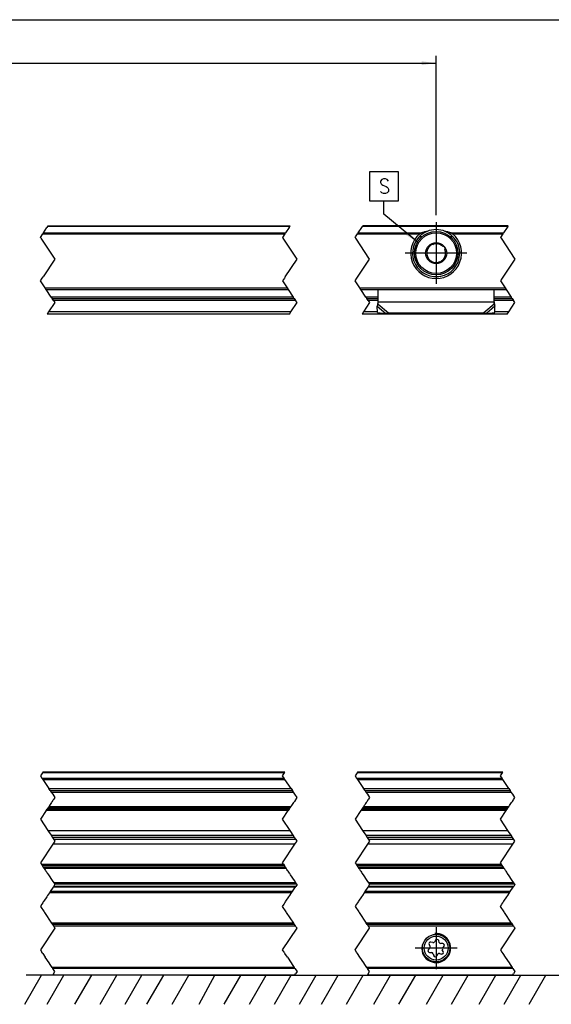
# Model space of a CAD drawing. Header units: millimetres. Extents: x -418 to 2050, y -784 to 1107.
# Tile 23 of 61: x 193 to 266, y 141 to 276. Entities that reach past the tile are written whole.
import ezdxf

# ---------------------------------------------------------------- set-up
doc = ezdxf.new("R2010")
doc.units = ezdxf.units.MM
doc.linetypes.add('DOT_CENTER', pattern=[14, 12, -1, 0, -1])
doc.layers.add('1', color=7, linetype='Continuous')
doc.styles.add('CONVERTER_12', font='txt.shx', dxfattribs={"width": 0.9})
doc.dimstyles.new('ME10_DIM_51', dxfattribs={"dimtxt": 2, "dimasz": 2, "dimexe": 1, "dimexo": 1, "dimgap": 1, "dimtad": 1, "dimdsep": 46, "dimtxsty": 'CONVERTER_12', "dimsah": 1, "dimcen": 0.09, "dimclrd": 2, "dimclre": 2, "dimclrt": 2, "dimadec": 0, "dimazin": 0, "dimtfac": 1, "dimtdec": 4, "dimtix": 1, "dimtmove": 0, "dimatfit": 3, "dimfxl": 1, "dimtolj": 1, "dimtzin": 0, "dimarcsym": 0})
doc.dimstyles.new('ME10_DIM_52', dxfattribs={"dimtxt": 2, "dimasz": 2, "dimexe": 1, "dimexo": 1, "dimgap": 1, "dimtad": 1, "dimdsep": 46, "dimtxsty": 'CONVERTER_12', "dimsah": 1, "dimcen": 0.09, "dimclrd": 2, "dimclre": 2, "dimclrt": 2, "dimadec": 0, "dimazin": 0, "dimtfac": 1, "dimtdec": 4, "dimtix": 1, "dimtmove": 0, "dimatfit": 3, "dimfxl": 1, "dimtolj": 1, "dimtzin": 0, "dimarcsym": 0})
doc.dimstyles.get("Standard").update_dxf_attribs({"dimtxt": 0.18, "dimasz": 0.18, "dimexe": 0.18, "dimexo": 0.0625, "dimgap": 0.09, "dimtad": 0, "dimtih": 1, "dimtoh": 1, "dimdec": 4, "dimzin": 0, "dimdsep": 46, "dimtxsty": 'Standard', "dimcen": 0.09, "dimadec": 0, "dimazin": 0, "dimtfac": 1, "dimtdec": 4, "dimtofl": 0, "dimtmove": 0, "dimatfit": 3, "dimfxl": 1, "dimtolj": 1, "dimtzin": 0, "dimarcsym": 0})

# ---------------------------------------------------------------- blocks, each defined once
blk = doc.blocks.new('SOPORTE_SV2__7', base_point=(-302.89, 144.79))
at = {"color": 2, "linetype": 'DOT_CENTER'}
for p, q in [((197.29, 156.14), (197.05, 155.79)), ((197.41, 156.32), (197.29, 156.14)), ((197.8, 156.91), (197.41, 156.32)), ((197.81, 156.93), (197.8, 156.91)), ((230.44, 155.79), (230.67, 156.14)), ((230.67, 156.14), (230.79, 156.32)), ((230.79, 156.32), (231.18, 156.91)), ((231.18, 156.91), (231.2, 156.93)), ((240.67, 156.14), (240.44, 155.79)), ((240.79, 156.32), (240.67, 156.14)), ((241.18, 156.91), (240.79, 156.32)), ((241.2, 156.93), (241.18, 156.91)), ((260.48, 155.79), (260.71, 156.14)), ((260.71, 156.14), (260.83, 156.32)), ((260.83, 156.32), (261.22, 156.91)), ((261.22, 156.91), (261.23, 156.93)), ((196.38, 154.79), (196.25, 154.59)), ((196.45, 154.89), (196.38, 154.79)), ((196.52, 154.99), (196.45, 154.89)), ((196.93, 155.61), (196.52, 154.99)), ((197.05, 155.79), (196.93, 155.61)), ((229.64, 154.59), (229.77, 154.79)), ((229.77, 154.79), (229.84, 154.89)), ((229.84, 154.89), (229.9, 154.99)), ((229.9, 154.99), (230.32, 155.61)), ((230.32, 155.61), (230.44, 155.79)), ((239.77, 154.79), (239.64, 154.59)), ((239.84, 154.89), (239.77, 154.79)), ((239.9, 154.99), (239.84, 154.89)), ((240.32, 155.61), (239.9, 154.99)), ((240.44, 155.79), (240.32, 155.61)), ((259.67, 154.59), (259.81, 154.79)), ((259.81, 154.79), (259.87, 154.89)), ((259.87, 154.89), (259.94, 154.99)), ((259.94, 154.99), (260.35, 155.61)), ((260.35, 155.61), (260.48, 155.79)), ((196.25, 154.59), (196.05, 154.29)), ((196.05, 154.29), (196.55, 153.54)), ((196.55, 153.54), (196.6, 153.46)), ((196.6, 153.46), (197.58, 151.99)), ((229.44, 154.29), (229.64, 154.59)), ((229.94, 153.54), (229.44, 154.29)), ((229.98, 153.46), (229.94, 153.54)), ((230.97, 151.99), (229.98, 153.46)), ((239.64, 154.59), (239.44, 154.29)), ((239.44, 154.29), (239.94, 153.54)), ((239.94, 153.54), (239.98, 153.46)), ((239.98, 153.46), (240.97, 151.99)), ((259.47, 154.29), (259.67, 154.59)), ((259.97, 153.54), (259.47, 154.29)), ((260.02, 153.46), (259.97, 153.54)), ((261.01, 151.99), (260.02, 153.46)), ((198.05, 151.29), (196.05, 148.29)), ((197.58, 151.99), (197.72, 151.79)), ((197.72, 151.79), (197.85, 151.59)), ((197.85, 151.59), (197.95, 151.44)), ((197.95, 151.44), (198.03, 151.31)), ((198.03, 151.31), (198.05, 151.29)), ((229.44, 148.29), (231.44, 151.29)), ((231.1, 151.79), (230.97, 151.99)), ((231.24, 151.59), (231.1, 151.79)), ((231.33, 151.44), (231.24, 151.59)), ((231.42, 151.31), (231.33, 151.44)), ((231.44, 151.29), (231.42, 151.31)), ((239.44, 148.29), (241.44, 151.29)), ((241.1, 151.79), (240.97, 151.99)), ((241.1, 151.79), (241.24, 151.59)), ((241.33, 151.44), (241.24, 151.59)), ((241.42, 151.31), (241.33, 151.44)), ((241.44, 151.29), (241.42, 151.31)), ((261.47, 151.29), (259.47, 148.29)), ((261.01, 151.99), (261.14, 151.79)), ((261.27, 151.59), (261.14, 151.79)), ((261.27, 151.59), (261.37, 151.44)), ((261.37, 151.44), (261.46, 151.31)), ((261.46, 151.31), (261.47, 151.29)), ((196.05, 148.29), (196.25, 147.99)), ((196.38, 147.79), (196.25, 147.99)), ((229.64, 147.99), (229.44, 148.29)), ((229.64, 147.99), (229.77, 147.79)), ((239.64, 147.99), (239.44, 148.29)), ((239.77, 147.79), (239.64, 147.99)), ((259.47, 148.29), (259.67, 147.99)), ((259.67, 147.99), (259.81, 147.79)), ((196.38, 147.79), (196.72, 147.29)), ((197.25, 146.49), (196.72, 147.29)), ((230.1, 147.29), (229.77, 147.79)), ((230.1, 147.29), (230.64, 146.49)), ((240.1, 147.29), (239.77, 147.79)), ((240.64, 146.49), (240.1, 147.29)), ((259.81, 147.79), (260.14, 147.29)), ((260.14, 147.29), (260.67, 146.49)), ((197.38, 146.29), (197.25, 146.49)), ((197.66, 145.87), (197.38, 146.29)), ((197.66, 145.87), (197.75, 145.73)), ((198.05, 145.29), (197.75, 145.73)), ((197.85, 144.99), (198.05, 145.29)), ((230.64, 146.49), (230.77, 146.29)), ((230.77, 146.29), (231.05, 145.87)), ((231.14, 145.73), (231.05, 145.87)), ((231.14, 145.73), (231.44, 145.29)), ((231.44, 145.29), (231.24, 144.99)), ((240.77, 146.29), (240.64, 146.49)), ((241.05, 145.87), (240.77, 146.29)), ((241.05, 145.87), (241.14, 145.73)), ((241.44, 145.29), (241.14, 145.73)), ((241.24, 144.99), (241.44, 145.29)), ((260.67, 146.49), (260.81, 146.29)), ((260.81, 146.29), (261.08, 145.87)), ((261.18, 145.73), (261.08, 145.87)), ((261.18, 145.73), (261.47, 145.29)), ((261.47, 145.29), (261.27, 144.99)), ((197.75, 144.85), (197.72, 144.79)), ((197.85, 144.99), (197.75, 144.85)), ((231.1, 144.79), (231.14, 144.85)), ((231.14, 144.85), (231.24, 144.99)), ((241.14, 144.85), (241.1, 144.79)), ((241.24, 144.99), (241.14, 144.85)), ((261.14, 144.79), (261.18, 144.85)), ((261.18, 144.85), (261.27, 144.99))]:
    blk.add_line(p, q, dxfattribs=at)
at = {"color": 3, "linetype": 'Continuous'}
for p, q in [((230.67, 156.14), (197.29, 156.14)), ((230.79, 156.32), (197.41, 156.32)), ((231.18, 156.91), (197.8, 156.91)), ((260.71, 156.14), (240.67, 156.14)), ((260.83, 156.32), (240.79, 156.32)), ((261.22, 156.91), (241.18, 156.91)), ((230.97, 151.99), (197.58, 151.99)), ((197.85, 151.59), (231.24, 151.59)), ((261.01, 151.99), (240.97, 151.99)), ((241.24, 151.59), (261.27, 151.59)), ((231.05, 145.87), (197.66, 145.87)), ((231.14, 145.73), (197.75, 145.73)), ((261.08, 145.87), (241.05, 145.87)), ((261.18, 145.73), (241.14, 145.73)), ((197.75, 144.85), (231.14, 144.85)), ((241.14, 144.85), (261.18, 144.85))]:
    blk.add_line(p, q, dxfattribs=at)
at = {"color": 7, "linetype": 'Continuous'}
for p, q in [((231.2, 156.93), (197.81, 156.93)), ((261.23, 156.93), (241.2, 156.93)), ((231.1, 151.79), (197.72, 151.79)), ((261.14, 151.79), (241.1, 151.79)), ((250.15, 149.29), (249.89, 149.35)), ((250.53, 149.62), (250.41, 149.4)), ((251.03, 149.32), (250.96, 149.57)), ((249.73, 148.51), (249.54, 148.32)), ((249.63, 149.01), (249.76, 148.78)), ((249.71, 147.93), (249.97, 147.92)), ((251.52, 149.15), (251.25, 149.15)), ((251.59, 148.06), (251.46, 148.29)), ((251.5, 148.56), (251.68, 148.75)), ((250.19, 147.76), (250.27, 147.5)), ((250.69, 147.45), (250.82, 147.68)), ((251.08, 147.78), (251.34, 147.72)), ((231.1, 144.79), (197.72, 144.79)), ((261.14, 144.79), (241.1, 144.79))]:
    blk.add_line(p, q, dxfattribs=at)
for radius in [1.9, 1.65]:
    blk.add_circle((250.61, 148.54), radius, dxfattribs=at)
for centre, start, end in [((249.83, 149.13), 76.5421, 209.4344), ((250.2, 149.52), 256.5421, 329.8481), ((250.74, 149.51), 16.1284, 149.8481), ((251.26, 149.38), 196.1284, 269.4344), ((249.71, 148.16), 136.1284, 269.4344), ((249.56, 148.67), 316.1284, 29.4344), ((251.39, 147.95), 256.1284, 29.4344), ((251.67, 148.4), 136.1284, 209.4344), ((251.51, 148.92), 316.1284, 89.4344), ((249.97, 147.69), 16.1294, 89.4344), ((250.49, 147.57), 196.1294, 329.4344), ((251.02, 147.56), 76.1284, 149.4344)]:
    blk.add_arc(centre, 0.233, start, end, dxfattribs=at)
at = {"layer": '1', "color": 2, "linetype": 'DOT_CENTER'}
for p, q in [((250.61, 151.44), (250.61, 145.64)), ((253.51, 148.54), (247.71, 148.54))]:
    blk.add_line(p, q, dxfattribs=at)
at = {"layer": '1', "color": 30, "linetype": 'Continuous'}
blk.add_arc((250.61, 148.54), 2, 175, 95, dxfattribs=at)
blk = doc.blocks.new('REGLA_SV2-1340__8', base_point=(-299.89, 154.79))
at = {"color": 2, "linetype": 'DOT_CENTER'}
for p, q in [((196.32, 172.69), (196.05, 172.29)), ((196.38, 172.79), (196.32, 172.69)), ((229.44, 172.29), (229.7, 172.69)), ((229.7, 172.69), (229.77, 172.79)), ((239.7, 172.69), (239.44, 172.29)), ((239.77, 172.79), (239.7, 172.69)), ((259.47, 172.29), (259.74, 172.69)), ((259.74, 172.69), (259.81, 172.79)), ((196.05, 172.29), (196.26, 171.97)), ((196.26, 171.97), (196.39, 171.78)), ((196.39, 171.78), (197.22, 170.53)), ((229.65, 171.97), (229.44, 172.29)), ((229.77, 171.78), (229.65, 171.97)), ((230.61, 170.53), (229.77, 171.78)), ((239.44, 172.29), (239.65, 171.97)), ((239.65, 171.97), (239.77, 171.78)), ((239.77, 171.78), (240.61, 170.53)), ((259.69, 171.97), (259.47, 172.29)), ((259.81, 171.78), (259.69, 171.97)), ((260.64, 170.53), (259.81, 171.78)), ((197.41, 170.24), (197.22, 170.53)), ((197.41, 170.24), (197.54, 170.04)), ((197.54, 170.04), (197.75, 169.74)), ((197.75, 169.74), (198.05, 169.29)), ((230.61, 170.53), (230.8, 170.24)), ((230.93, 170.04), (230.8, 170.24)), ((231.13, 169.74), (230.93, 170.04)), ((231.44, 169.29), (231.13, 169.74)), ((240.8, 170.24), (240.61, 170.53)), ((240.8, 170.24), (240.93, 170.04)), ((240.93, 170.04), (241.13, 169.74)), ((241.13, 169.74), (241.44, 169.29)), ((260.64, 170.53), (260.83, 170.24)), ((260.97, 170.04), (260.83, 170.24)), ((261.17, 169.74), (260.97, 170.04)), ((261.47, 169.29), (261.17, 169.74)), ((197.41, 168.33), (197.31, 168.18)), ((197.49, 168.45), (197.41, 168.33)), ((197.58, 168.59), (197.49, 168.45)), ((197.65, 168.69), (197.58, 168.59)), ((197.7, 168.76), (197.65, 168.69)), ((197.7, 168.76), (197.83, 168.95)), ((197.83, 168.95), (197.91, 169.07)), ((198.05, 169.29), (197.91, 169.07)), ((230.7, 168.18), (230.8, 168.33)), ((230.8, 168.33), (230.88, 168.45)), ((230.88, 168.45), (230.97, 168.59)), ((230.97, 168.59), (231.04, 168.69)), ((231.04, 168.69), (231.09, 168.76)), ((231.21, 168.95), (231.09, 168.76)), ((231.29, 169.07), (231.21, 168.95)), ((231.29, 169.07), (231.44, 169.29)), ((240.8, 168.33), (240.7, 168.18)), ((240.88, 168.45), (240.8, 168.33)), ((240.97, 168.59), (240.88, 168.45)), ((241.04, 168.69), (240.97, 168.59)), ((241.09, 168.76), (241.04, 168.69)), ((241.21, 168.95), (241.09, 168.76)), ((241.29, 169.07), (241.21, 168.95)), ((241.44, 169.29), (241.29, 169.07)), ((260.73, 168.18), (260.83, 168.33)), ((260.83, 168.33), (260.91, 168.45)), ((260.91, 168.45), (261.01, 168.59)), ((261.01, 168.59), (261.08, 168.69)), ((261.08, 168.69), (261.12, 168.76)), ((261.12, 168.76), (261.25, 168.95)), ((261.25, 168.95), (261.33, 169.07)), ((261.33, 169.07), (261.47, 169.29)), ((196.84, 167.48), (196.05, 166.29)), ((196.84, 167.48), (196.97, 167.67)), ((197.07, 167.82), (196.97, 167.67)), ((197.12, 167.89), (197.07, 167.82)), ((197.2, 168.02), (197.12, 167.89)), ((197.31, 168.18), (197.2, 168.02)), ((229.44, 166.29), (230.23, 167.48)), ((230.36, 167.67), (230.23, 167.48)), ((230.36, 167.67), (230.46, 167.82)), ((230.46, 167.82), (230.51, 167.89)), ((230.51, 167.89), (230.59, 168.02)), ((230.59, 168.02), (230.7, 168.18)), ((240.23, 167.48), (239.44, 166.29)), ((240.36, 167.67), (240.23, 167.48)), ((240.46, 167.82), (240.36, 167.67)), ((240.51, 167.89), (240.46, 167.82)), ((240.59, 168.02), (240.51, 167.89)), ((240.7, 168.18), (240.59, 168.02)), ((259.47, 166.29), (260.27, 167.48)), ((260.27, 167.48), (260.4, 167.67)), ((260.4, 167.67), (260.49, 167.82)), ((260.49, 167.82), (260.54, 167.89)), ((260.54, 167.89), (260.63, 168.02)), ((260.63, 168.02), (260.73, 168.18)), ((196.05, 166.29), (197.08, 164.74)), ((230.47, 164.74), (229.44, 166.29)), ((239.44, 166.29), (240.47, 164.74)), ((260.51, 164.74), (259.47, 166.29)), ((197.08, 164.74), (197.18, 164.59)), ((197.18, 164.59), (197.52, 164.08)), ((230.57, 164.59), (230.47, 164.74)), ((230.91, 164.08), (230.57, 164.59)), ((240.47, 164.74), (240.57, 164.59)), ((240.57, 164.59), (240.91, 164.08)), ((260.6, 164.59), (260.51, 164.74)), ((260.95, 164.08), (260.6, 164.59)), ((197.52, 164.08), (197.72, 163.79)), ((197.72, 163.79), (197.91, 163.5)), ((197.85, 162.99), (197.75, 162.84)), ((198.05, 163.29), (197.85, 162.99)), ((197.91, 163.5), (198.05, 163.29)), ((231.1, 163.79), (230.91, 164.08)), ((231.29, 163.5), (231.1, 163.79)), ((231.14, 162.84), (231.23, 162.99)), ((231.23, 162.99), (231.44, 163.29)), ((231.44, 163.29), (231.29, 163.5)), ((240.91, 164.08), (241.1, 163.79)), ((241.1, 163.79), (241.29, 163.5)), ((241.23, 162.99), (241.14, 162.84)), ((241.44, 163.29), (241.23, 162.99)), ((241.29, 163.5), (241.44, 163.29)), ((261.14, 163.79), (260.95, 164.08)), ((261.33, 163.5), (261.14, 163.79)), ((261.17, 162.84), (261.27, 162.99)), ((261.27, 162.99), (261.47, 163.29)), ((261.47, 163.29), (261.33, 163.5)), ((197.75, 162.84), (196.05, 160.29)), ((229.44, 160.29), (231.14, 162.84)), ((241.14, 162.84), (239.44, 160.29)), ((259.47, 160.29), (261.17, 162.84)), ((196.05, 160.29), (196.18, 160.1)), ((229.56, 160.1), (229.44, 160.29)), ((239.44, 160.29), (239.56, 160.1)), ((259.6, 160.1), (259.47, 160.29)), ((196.31, 159.9), (196.18, 160.1)), ((196.31, 159.9), (196.4, 159.75)), ((196.4, 159.75), (196.45, 159.68)), ((196.45, 159.68), (196.54, 159.55)), ((196.54, 159.55), (196.65, 159.39)), ((196.65, 159.39), (196.74, 159.24)), ((196.74, 159.24), (196.82, 159.12)), ((196.82, 159.12), (196.92, 158.99)), ((196.92, 158.99), (196.99, 158.88)), ((196.99, 158.88), (197.03, 158.81)), ((197.03, 158.81), (197.16, 158.62)), ((229.56, 160.1), (229.69, 159.9)), ((229.79, 159.75), (229.69, 159.9)), ((229.84, 159.68), (229.79, 159.75)), ((229.92, 159.55), (229.84, 159.68)), ((230.03, 159.39), (229.92, 159.55)), ((230.13, 159.24), (230.03, 159.39)), ((230.21, 159.12), (230.13, 159.24)), ((230.3, 158.99), (230.21, 159.12)), ((230.37, 158.88), (230.3, 158.99)), ((230.42, 158.81), (230.37, 158.88)), ((230.55, 158.62), (230.42, 158.81)), ((239.56, 160.1), (239.69, 159.9)), ((239.69, 159.9), (239.79, 159.75)), ((239.79, 159.75), (239.84, 159.68)), ((239.84, 159.68), (239.92, 159.55)), ((239.92, 159.55), (240.03, 159.4)), ((240.03, 159.4), (240.13, 159.24)), ((240.13, 159.24), (240.21, 159.12)), ((240.21, 159.12), (240.3, 158.99)), ((240.3, 158.99), (240.37, 158.88)), ((240.37, 158.88), (240.55, 158.62)), ((259.73, 159.9), (259.6, 160.1)), ((259.83, 159.75), (259.73, 159.9)), ((259.88, 159.68), (259.83, 159.75)), ((259.96, 159.55), (259.88, 159.68)), ((260.07, 159.4), (259.96, 159.55)), ((260.17, 159.24), (260.07, 159.4)), ((260.25, 159.12), (260.17, 159.24)), ((260.34, 158.99), (260.25, 159.12)), ((260.41, 158.88), (260.34, 158.99)), ((260.58, 158.62), (260.41, 158.88)), ((197.16, 158.62), (197.68, 157.84)), ((197.68, 157.84), (197.89, 157.53)), ((197.89, 157.53), (198.02, 157.33)), ((231.07, 157.84), (230.55, 158.62)), ((231.27, 157.53), (231.07, 157.84)), ((231.41, 157.33), (231.27, 157.53)), ((240.55, 158.62), (241.07, 157.84)), ((241.07, 157.84), (241.27, 157.53)), ((241.27, 157.53), (241.41, 157.33)), ((261.11, 157.84), (260.58, 158.62)), ((261.31, 157.53), (261.11, 157.84)), ((261.44, 157.33), (261.31, 157.53)), ((197.29, 156.14), (197.05, 155.79)), ((197.41, 156.32), (197.29, 156.14)), ((197.8, 156.91), (197.41, 156.32)), ((197.81, 156.93), (197.8, 156.91)), ((197.89, 157.04), (197.81, 156.93)), ((197.89, 157.04), (198.05, 157.29)), ((198.05, 157.29), (198.02, 157.33)), ((230.44, 155.79), (230.67, 156.14)), ((230.67, 156.14), (230.79, 156.32)), ((230.79, 156.32), (231.18, 156.91)), ((231.18, 156.91), (231.2, 156.93)), ((231.2, 156.93), (231.27, 157.04)), ((231.44, 157.29), (231.27, 157.04)), ((231.41, 157.33), (231.44, 157.29)), ((240.67, 156.14), (240.44, 155.79)), ((240.79, 156.32), (240.67, 156.14)), ((241.18, 156.91), (240.79, 156.32)), ((241.2, 156.93), (241.18, 156.91)), ((241.27, 157.04), (241.2, 156.93)), ((241.27, 157.04), (241.44, 157.29)), ((241.44, 157.29), (241.41, 157.33)), ((260.48, 155.79), (260.71, 156.14)), ((260.71, 156.14), (260.83, 156.32)), ((260.83, 156.32), (261.22, 156.91)), ((261.22, 156.91), (261.23, 156.93)), ((261.23, 156.93), (261.31, 157.04)), ((261.47, 157.29), (261.31, 157.04)), ((261.44, 157.33), (261.47, 157.29)), ((196.45, 154.89), (196.38, 154.79)), ((196.52, 154.99), (196.45, 154.89)), ((196.93, 155.61), (196.52, 154.99)), ((197.05, 155.79), (196.93, 155.61)), ((229.77, 154.79), (229.84, 154.89)), ((229.84, 154.89), (229.9, 154.99)), ((229.9, 154.99), (230.32, 155.61)), ((230.32, 155.61), (230.44, 155.79)), ((239.84, 154.89), (239.77, 154.79)), ((239.9, 154.99), (239.84, 154.89)), ((240.32, 155.61), (239.9, 154.99)), ((240.44, 155.79), (240.32, 155.61)), ((259.81, 154.79), (259.87, 154.89)), ((259.87, 154.89), (259.94, 154.99)), ((259.94, 154.99), (260.35, 155.61)), ((260.35, 155.61), (260.48, 155.79))]:
    blk.add_line(p, q, dxfattribs=at)
at = {"color": 3, "linetype": 'Continuous'}
for p, q in [((229.7, 172.69), (196.32, 172.69)), ((259.74, 172.69), (239.7, 172.69)), ((196.26, 171.97), (229.65, 171.97)), ((196.39, 171.78), (229.77, 171.78)), ((239.65, 171.97), (259.69, 171.97)), ((239.77, 171.78), (259.81, 171.78)), ((197.22, 170.53), (230.61, 170.53)), ((197.54, 170.04), (230.93, 170.04)), ((240.61, 170.53), (260.64, 170.53)), ((240.93, 170.04), (260.97, 170.04)), ((230.23, 167.48), (196.84, 167.48)), ((196.97, 167.67), (230.36, 167.67)), ((230.59, 168.02), (197.2, 168.02)), ((260.27, 167.48), (240.23, 167.48)), ((240.36, 167.67), (260.4, 167.67)), ((260.63, 168.02), (240.59, 168.02)), ((196.18, 160.1), (229.56, 160.1)), ((229.69, 159.9), (196.31, 159.9)), ((196.54, 159.55), (229.92, 159.55)), ((239.56, 160.1), (259.6, 160.1)), ((259.73, 159.9), (239.69, 159.9)), ((239.92, 159.55), (259.96, 159.55)), ((231.27, 157.53), (197.89, 157.53)), ((261.31, 157.53), (241.27, 157.53)), ((231.27, 157.04), (197.89, 157.04)), ((261.31, 157.04), (241.27, 157.04))]:
    blk.add_line(p, q, dxfattribs=at)
at = {"color": 7, "linetype": 'Continuous'}
for p, q in [((229.77, 172.79), (196.38, 172.79)), ((259.81, 172.79), (239.77, 172.79)), ((197.41, 170.24), (230.8, 170.24)), ((240.8, 170.24), (260.83, 170.24)), ((230.46, 167.82), (197.07, 167.82)), ((260.49, 167.82), (240.46, 167.82)), ((197.08, 164.74), (230.47, 164.74)), ((240.47, 164.74), (260.51, 164.74)), ((197.52, 164.08), (230.91, 164.08)), ((231.1, 163.79), (197.72, 163.79)), ((231.29, 163.5), (197.91, 163.5)), ((240.91, 164.08), (260.95, 164.08)), ((261.14, 163.79), (241.1, 163.79)), ((261.33, 163.5), (241.29, 163.5)), ((231.14, 162.84), (197.75, 162.84)), ((261.17, 162.84), (241.14, 162.84)), ((196.4, 159.75), (229.79, 159.75)), ((239.79, 159.75), (259.83, 159.75)), ((231.41, 157.33), (198.02, 157.33)), ((261.44, 157.33), (241.41, 157.33))]:
    blk.add_line(p, q, dxfattribs=at)
blk = doc.blocks.new('REGLA_SV2-1340mm__10', base_point=(-302.89, 144.79))
for name, p in [('REGLA_SV2-1340__8', (-299.89, 154.79)), ('SOPORTE_SV2__7', (-302.89, 144.79))]:
    blk.add_blockref(name, p)
blk = doc.blocks.new('Bottom1', base_point=(-215.388, 158.787))
at = {"layer": '1', "color": 2, "linetype": 'Continuous'}
for p, q in [((193.895, 140.787), (196.204, 144.787)), ((216.511, 144.787), (194.112, 144.787)), ((196.979, 140.787), (199.289, 144.787)), ((200.821, 140.787), (203.13, 144.787)), ((204.281, 140.787), (206.59, 144.787)), ((207.741, 140.787), (210.05, 144.787)), ((210.742, 140.787), (213.051, 144.787)), ((214.202, 140.787), (216.511, 144.787)), ((216.511, 144.787), (317.127, 144.787)), ((217.943, 140.787), (220.102, 144.787)), ((221.403, 140.787), (223.746, 144.845)), ((224.863, 140.787), (227.172, 144.787)), ((228.323, 140.787), (230.632, 144.787)), ((231.783, 140.787), (234.092, 144.787)), ((234.784, 140.787), (237.093, 144.787)), ((238.244, 140.787), (240.553, 144.787)), ((242.029, 140.787), (244.338, 144.787)), ((245.489, 140.787), (247.798, 144.787)), ((249.273, 140.787), (251.583, 144.787)), ((252.733, 140.787), (255.043, 144.787)), ((256.518, 140.787), (258.827, 144.787)), ((259.978, 140.787), (262.287, 144.787)), ((263.438, 140.787), (265.747, 144.787))]:
    blk.add_line(p, q, dxfattribs=at)
blk.add_blockref('REGLA_SV2-1340mm__10', (-302.888, 144.787))
blk = doc.blocks.new('SOPORTE_SV2__22', base_point=(-302.89, 235.93))
at = {"color": 2, "linetype": 'DOT_CENTER'}
for p, q in [((196.47, 247.13), (196.37, 246.99)), ((196.47, 247.13), (196.96, 247.87)), ((197.05, 248.01), (196.96, 247.87)), ((197.09, 248.07), (197.05, 248.01)), ((229.76, 246.99), (229.85, 247.13)), ((230.35, 247.87), (229.85, 247.13)), ((230.35, 247.87), (230.44, 248.01)), ((230.44, 248.01), (230.48, 248.07)), ((239.85, 247.13), (239.76, 246.99)), ((239.85, 247.13), (240.35, 247.87)), ((240.35, 247.87), (240.44, 248.01)), ((240.48, 248.07), (240.44, 248.01)), ((259.79, 246.99), (259.89, 247.13)), ((260.38, 247.87), (259.89, 247.13)), ((260.48, 248.01), (260.38, 247.87)), ((260.48, 248.01), (260.52, 248.07)), ((196.05, 246.5), (196.37, 246.99)), ((196.13, 246.37), (196.05, 246.5)), ((196.13, 246.37), (198.05, 243.5)), ((229.76, 246.99), (229.43, 246.5)), ((229.43, 246.5), (229.52, 246.37)), ((231.43, 243.5), (229.52, 246.37)), ((239.43, 246.5), (239.48, 246.57)), ((239.52, 246.37), (239.43, 246.5)), ((239.48, 246.57), (239.76, 246.99)), ((241.43, 243.5), (239.52, 246.37)), ((259.79, 246.99), (259.47, 246.5)), ((259.47, 246.5), (259.56, 246.37)), ((259.56, 246.37), (261.47, 243.5)), ((198.05, 243.5), (196.43, 241.07)), ((229.81, 241.07), (231.43, 243.5)), ((239.68, 240.87), (241.43, 243.5)), ((261.47, 243.5), (259.72, 240.87)), ((196.05, 240.5), (196.29, 240.87)), ((196.7, 239.52), (196.05, 240.5)), ((196.29, 240.87), (196.43, 241.07)), ((229.68, 240.87), (229.43, 240.5)), ((229.43, 240.5), (230.09, 239.52)), ((229.81, 241.07), (229.68, 240.87)), ((239.43, 240.5), (239.68, 240.87)), ((240.09, 239.52), (239.43, 240.5)), ((259.72, 240.87), (259.47, 240.5)), ((259.47, 240.5), (260.12, 239.52)), ((196.83, 239.32), (196.7, 239.52)), ((197.53, 238.27), (196.83, 239.32)), ((230.09, 239.52), (230.22, 239.32)), ((230.22, 239.32), (230.92, 238.27)), ((240.22, 239.32), (240.09, 239.52)), ((240.92, 238.27), (240.22, 239.32)), ((260.12, 239.52), (260.26, 239.32)), ((260.26, 239.32), (260.96, 238.27)), ((198.05, 237.5), (197.19, 236.22)), ((197.53, 238.27), (197.67, 238.07)), ((197.86, 237.78), (197.67, 238.07)), ((197.86, 237.78), (198.05, 237.5)), ((230.58, 236.22), (231.43, 237.5)), ((231.05, 238.07), (230.92, 238.27)), ((231.05, 238.07), (231.24, 237.78)), ((231.43, 237.5), (231.24, 237.78)), ((241.43, 237.5), (240.58, 236.22)), ((240.92, 238.27), (241.05, 238.07)), ((241.24, 237.78), (241.05, 238.07)), ((241.24, 237.78), (241.43, 237.5)), ((260.61, 236.22), (261.47, 237.5)), ((261.09, 238.07), (260.96, 238.27)), ((261.09, 238.07), (261.28, 237.78)), ((261.47, 237.5), (261.28, 237.78)), ((197.19, 236.22), (197, 235.93)), ((230.39, 235.93), (230.58, 236.22)), ((240.58, 236.22), (240.39, 235.93)), ((260.42, 235.93), (260.61, 236.22))]:
    blk.add_line(p, q, dxfattribs=at)
at = {"color": 3, "linetype": 'Continuous'}
for p, q in [((196.47, 247.13), (229.85, 247.13)), ((230.44, 248.01), (197.05, 248.01)), ((239.85, 247.13), (248.62, 247.13)), ((260.48, 248.01), (240.44, 248.01)), ((252.6, 247.13), (259.89, 247.13)), ((196.37, 246.99), (229.76, 246.99)), ((239.76, 246.99), (248.34, 246.99)), ((252.88, 246.99), (259.79, 246.99)), ((250.25, 241.09), (250.97, 241.09)), ((196.7, 239.52), (230.09, 239.52)), ((240.09, 239.52), (260.12, 239.52)), ((230.92, 238.27), (197.53, 238.27)), ((231.24, 237.78), (197.86, 237.78)), ((242.61, 238.27), (240.92, 238.27)), ((242.61, 237.78), (241.24, 237.78)), ((258.61, 237.58), (242.61, 237.58)), ((260.96, 238.27), (258.61, 238.27)), ((261.28, 237.78), (258.61, 237.78)), ((230.58, 236.22), (197.19, 236.22)), ((242.52, 236.22), (240.58, 236.22)), ((242.5, 237.03), (243.69, 236.01)), ((242.61, 237.29), (244.02, 236.08)), ((258.61, 237.29), (257.2, 236.08)), ((258.72, 237.03), (257.53, 236.01)), ((260.61, 236.22), (258.7, 236.22))]:
    blk.add_line(p, q, dxfattribs=at)
at = {"color": 7, "linetype": 'Continuous'}
for p, q in [((197.09, 248.07), (230.48, 248.07)), ((260.52, 248.07), (240.48, 248.07)), ((248.62, 246.57), (248.26, 246.57)), ((250.14, 245.53), (250.43, 245.75)), ((250.43, 245.75), (250.76, 245.61)), ((252.96, 246.57), (252.6, 246.57)), ((249.28, 244.88), (249.57, 245.1)), ((249.33, 244.52), (249.28, 244.88)), ((251.42, 245.33), (251.76, 245.19)), ((251.76, 245.19), (251.81, 244.83)), ((249.46, 243.45), (249.41, 243.81)), ((249.8, 243.31), (249.46, 243.45)), ((250.79, 242.89), (250.46, 243.03)), ((251.08, 243.11), (250.79, 242.89)), ((251.94, 243.76), (251.65, 243.54)), ((251.89, 244.12), (251.94, 243.76)), ((196.83, 239.32), (230.22, 239.32)), ((240.22, 239.32), (260.26, 239.32)), ((242.61, 237.6), (242.61, 239.32)), ((258.61, 237.6), (258.61, 239.32)), ((197.67, 238.07), (231.05, 238.07)), ((241.05, 238.07), (242.61, 238.07)), ((242.61, 237.58), (242.61, 237.6)), ((242.61, 237.29), (242.61, 237.58)), ((258.61, 238.07), (261.09, 238.07)), ((258.61, 237.58), (258.61, 237.6)), ((258.61, 237.29), (258.61, 237.58)), ((242.5, 237.03), (242.55, 237.2)), ((242.52, 236.14), (242.5, 237.03)), ((242.52, 236.14), (243.69, 236.01)), ((257.53, 236.01), (258.7, 236.14)), ((258.67, 237.2), (258.72, 237.03)), ((258.7, 236.14), (258.72, 237.03)), ((230.39, 235.93), (197, 235.93)), ((260.42, 235.93), (240.39, 235.93)), ((244.02, 236.08), (257.2, 236.08))]:
    blk.add_line(p, q, dxfattribs=at)
for radius in [3, 1.45, 0.05]:
    blk.add_circle((250.61, 244.32), radius, dxfattribs=at)
at = {"color": 3, "linetype": 'Continuous'}
blk.add_circle((250.61, 244.32), 2.8, dxfattribs=at)
at = {"color": 7, "linetype": 'Continuous'}
for radius, start, end in [(3.25, 136.2373, 67.3801), (3.25, 112.6199, 136.2373), (3.25, 67.3801, 112.6199), (3.5, 130.3552, 49.6448), (1.3, 171.2763, 203.161), (1.3, 143.161, 171.2763), (1.3, 111.2763, 143.161), (1.3, 83.161, 111.2763), (1.3, 51.2763, 83.161), (1.3, 351.2763, 23.161), (1.3, 203.161, 231.2763), (1.3, 231.2763, 263.161), (1.3, 263.161, 291.2763), (1.3, 291.2763, 323.161), (1.3, 323.161, 351.2763)]:
    blk.add_arc((250.61, 244.32), radius, start, end, dxfattribs=at)
for points, knots in [([(248.62, 247.13), (248.59, 247.12), (248.54, 247.1), (248.47, 247.07), (248.41, 247.03), (248.36, 247), (248.34, 246.99)], [0, 0, 0, 0, 0.0898239, 0.1547798, 0.239856, 0.3132558, 0.3132558, 0.3132558, 0.3132558]), ([(249.36, 247.32), (249.3, 247.31), (249.17, 247.28), (248.99, 247.24), (248.8, 247.19), (248.68, 247.15), (248.62, 247.13)], [0, 0, 0, 0, 0.1913805, 0.384016, 0.5730306, 0.7635471, 0.7635471, 0.7635471, 0.7635471]), ([(252.6, 247.13), (252.54, 247.15), (252.42, 247.19), (252.23, 247.24), (252.05, 247.28), (251.92, 247.31), (251.86, 247.32)], [0, 0, 0, 0, 0.1901218, 0.3787731, 0.571773, 0.763547, 0.763547, 0.763547, 0.763547]), ([(252.88, 246.99), (252.86, 247), (252.81, 247.03), (252.75, 247.07), (252.67, 247.1), (252.62, 247.12), (252.6, 247.13)], [0, 0, 0, 0, 0.0733847, 0.1584419, 0.2338389, 0.3132569, 0.3132569, 0.3132569, 0.3132569]), ([(242.55, 237.2), (242.56, 237.23), (242.58, 237.3), (242.59, 237.4), (242.61, 237.5), (242.61, 237.57), (242.61, 237.6)], [0, 0, 0, 0, 0.1071939, 0.2105801, 0.3123665, 0.4089232, 0.4089232, 0.4089232, 0.4089232]), ([(258.61, 237.6), (258.61, 237.57), (258.61, 237.5), (258.63, 237.4), (258.64, 237.3), (258.66, 237.23), (258.67, 237.2)], [0, 0, 0, 0, 0.0965567, 0.1983431, 0.3017293, 0.4089232, 0.4089232, 0.4089232, 0.4089232]), ([(242.5, 237.03), (242.51, 237.05), (242.53, 237.09), (242.56, 237.16), (242.58, 237.22), (242.6, 237.27), (242.61, 237.29)], [0, 0, 0, 0, 0.0660342, 0.1356749, 0.2077706, 0.2833141, 0.2833141, 0.2833141, 0.2833141]), ([(258.72, 237.03), (258.71, 237.05), (258.69, 237.09), (258.66, 237.16), (258.64, 237.22), (258.62, 237.27), (258.61, 237.29)], [0, 0, 0, 0, 0.0660342, 0.1356749, 0.2077706, 0.2833141, 0.2833141, 0.2833141, 0.2833141]), ([(243.69, 236.01), (243.72, 236.01), (243.78, 236.02), (243.86, 236.04), (243.94, 236.06), (244, 236.07), (244.02, 236.08)], [0, 0, 0, 0, 0.083534, 0.1670936, 0.2491987, 0.3386073, 0.3386073, 0.3386073, 0.3386073]), ([(257.2, 236.08), (257.22, 236.07), (257.28, 236.06), (257.36, 236.04), (257.44, 236.02), (257.5, 236.01), (257.53, 236.01)], [0, 0, 0, 0, 0.0894086, 0.1715137, 0.2550732, 0.3386073, 0.3386073, 0.3386073, 0.3386073])]:
    blk.add_open_spline(points, degree=3, knots=knots, dxfattribs=at)
at = {"layer": '1', "color": 2, "linetype": 'DOT_CENTER'}
for p, q in [((250.61, 248.57), (250.61, 240.07)), ((250.61, 248.57), (250.61, 240.07)), ((254.86, 244.32), (246.36, 244.32)), ((254.86, 244.32), (246.36, 244.32))]:
    blk.add_line(p, q, dxfattribs=at)
blk = doc.blocks.new('*D115')
at = {"layer": '1', "color": 2, "linetype": 'Continuous'}
for p, q in [((30.61, 247.97), (30.61, 277.5)), ((280.61, 249.57), (280.61, 277.5)), ((30.61, 276.5), (280.61, 276.5))]:
    blk.add_line(p, q, dxfattribs=at)
at = {"layer": '1', "color": 2}
for points in [[(32.61, 276.76), (32.61, 276.23), (30.61, 276.5)], [(278.61, 276.23), (278.61, 276.76), (280.61, 276.5)]]:
    blk.add_solid(points, dxfattribs=at)
at = {"layer": '1', "color": 2, "insert": (148.46, 277.5), "char_height": 2, "attachment_point": 7, "rotation": 0.0001, "line_spacing_factor": 0.60024, "style": 'CONVERTER_12'}
blk.add_mtext('655', dxfattribs=at)
blk = doc.blocks.new('*D116')
at = {"layer": '1', "color": 2, "linetype": 'Continuous'}
for p, q in [((30.61, 247.97), (30.61, 271.51)), ((250.61, 249.57), (250.61, 271.51)), ((30.61, 270.51), (250.61, 270.51))]:
    blk.add_line(p, q, dxfattribs=at)
at = {"layer": '1', "color": 2}
for points in [[(32.61, 270.77), (32.61, 270.24), (30.61, 270.51)], [(248.61, 270.24), (248.61, 270.77), (250.61, 270.51)]]:
    blk.add_solid(points, dxfattribs=at)
at = {"layer": '1', "color": 2, "insert": (129.16, 271.51), "char_height": 2, "attachment_point": 7, "rotation": 0.0001, "line_spacing_factor": 0.60024, "style": 'CONVERTER_12'}
blk.add_mtext('455', dxfattribs=at)
blk = doc.blocks.new('Top1', base_point=(-215.39, 242))
at = {"layer": '1', "color": 2}
blk.add_lwpolyline([(241.415, 255.545), (241.415, 251.545), (245.415, 251.545), (245.415, 255.545)], close=True, dxfattribs=at)
blk.add_solid([(246.483, 246.803), (246.819, 247.209), (248.19, 245.729)], dxfattribs=at)
blk.add_blockref('SOPORTE_SV2__22', (-302.89, 235.929))
at = {"layer": '1', "color": 2, "style": 'CONVERTER_12', "width": 0.9}
blk.add_text('S', height=2, dxfattribs=at).set_placement((242.715, 252.545))
at = {"layer": '1'}
for base, p1, dimstyle, picture, middle in [((30.61, 276.497), (280.61, 248.571), 'ME10_DIM_51', '*D115', (150.864, 278.497)), ((30.61, 270.506), (250.61, 248.571), 'ME10_DIM_52', '*D116', (131.564, 272.506))]:
    dim = blk.add_linear_dim(base=base, p1=p1, p2=(30.61, 246.971), dimstyle=dimstyle, dxfattribs=at)
    dim.commit()
    dim.dimension.update_dxf_attribs({"geometry": picture, "text_midpoint": middle, "text_rotation": 0.00014})
at = {"layer": '1', "color": 2, "linetype": 'Continuous', "has_arrowhead": 0}
blk.add_leader([(248.19, 245.729), (243.415, 249.69), (243.415, 251.545)], dimstyle='Standard', dxfattribs=at)

msp = doc.modelspace()

# ---------------------------------------------------------------- block references
for name, p in [('Top1', (-215.39, 242)), ('Bottom1', (-215.39, 158.79))]:
    msp.add_blockref(name, p)

doc.saveas('drawing.dxf')
